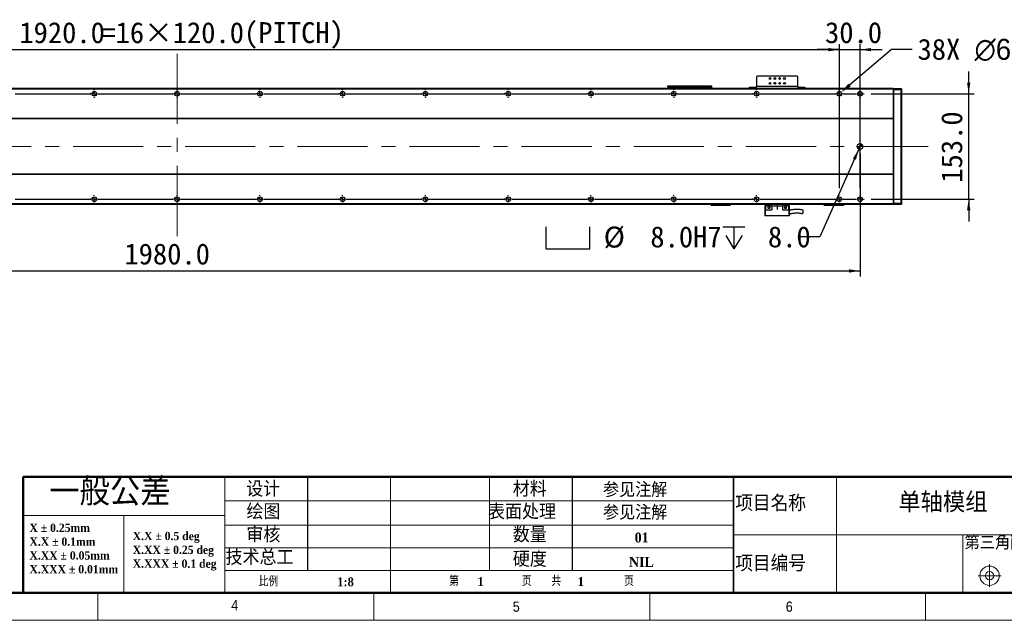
# Model space of a CAD drawing. Header units: millimetres. Extents: x 40 to 3320, y 40 to 2336.
# Tile 6 of 15: x 1167 to 2594, y 40 to 910. Entities that reach past the tile are written whole.
import ezdxf

# ---------------------------------------------------------------- set-up
doc = ezdxf.new("R2010")
doc.units = ezdxf.units.MM
doc.header["$LTSCALE"] = 8
doc.header["$PDSIZE"] = -1
doc.linetypes.add('CENTERX2', pattern=[20.32, 12.7, -2.54, 2.54, -2.54])
doc.layers.add('DIMNS', color=7, linetype='Continuous')
doc.styles.add('SLDTEXTSTYLE0', font='Gothic.ttf', dxfattribs={"width": 0.913})
doc.styles.add('SLDTEXTSTYLE1', font='timesbd.ttf', dxfattribs={"width": 0.933})
doc.styles.add('SLDTEXTSTYLE2', font='txt', dxfattribs={"bigfont": 'bigfont'})
doc.styles.add('SLDTEXTSTYLE3', font='txt', dxfattribs={"bigfont": 'bigfont'})
doc.styles.add('SLDTEXTSTYLE6', font='timesbd.ttf', dxfattribs={"width": 0.933, "bigfont": 'bigfont'})
doc.styles.add('SLDTEXTSTYLE7', font='txt')
doc.dimstyles.new('SLDDIMSTYLE0', dxfattribs={"dimtxt": 30.4, "dimasz": 16, "dimexe": 0, "dimexo": 0.0625, "dimgap": 7.6, "dimtad": 2, "dimdec": 1, "dimrnd": 1e-09, "dimzin": 4, "dimdsep": 46, "dimtxsty": 'SLDTEXTSTYLE7', "dimsah": 1, "dimcen": 0.09, "dimadec": 0, "dimazin": 1, "dimtfac": 1, "dimtdec": 1, "dimtmove": 0, "dimatfit": 0, "dimfxl": 0, "dimfrac": 2, "dimtolj": 1, "dimtzin": 12, "dimarcsym": 0})
doc.dimstyles.new('SLDDIMSTYLE1', dxfattribs={"dimtxt": 30.4, "dimasz": 16, "dimexe": 0, "dimexo": 0.0625, "dimgap": 7.6, "dimtad": 2, "dimdec": 1, "dimrnd": 1e-09, "dimzin": 4, "dimdsep": 46, "dimtxsty": 'SLDTEXTSTYLE7', "dimsah": 1, "dimcen": 0.09, "dimadec": 0, "dimazin": 1, "dimtfac": 1, "dimtdec": 1, "dimtofl": 0, "dimtmove": 0, "dimatfit": 3, "dimfxl": 0, "dimfrac": 2, "dimtolj": 1, "dimtzin": 12, "dimarcsym": 0})
doc.dimstyles.new('SLDDIMSTYLE2', dxfattribs={"dimtxt": 30.4, "dimasz": 16, "dimexe": 0, "dimexo": 0.0625, "dimgap": 7.6, "dimtad": 0, "dimtih": 1, "dimtoh": 1, "dimdec": 1, "dimrnd": 1e-09, "dimzin": 4, "dimdsep": 46, "dimtxsty": 'SLDTEXTSTYLE7', "dimsah": 1, "dimcen": 0, "dimadec": 0, "dimazin": 1, "dimtfac": 1, "dimtdec": 1, "dimtofl": 0, "dimtmove": 0, "dimatfit": 3, "dimfxl": 0, "dimfrac": 2, "dimtolj": 1, "dimtzin": 12, "dimarcsym": 0})
doc.dimstyles.new('SLDDIMSTYLE7', dxfattribs={"dimtxt": 30.4, "dimasz": 16, "dimexe": 0, "dimexo": 0.0625, "dimgap": 7.6, "dimtad": 0, "dimtih": 1, "dimtoh": 1, "dimdec": 1, "dimrnd": 1e-09, "dimzin": 12, "dimdsep": 46, "dimtxsty": 'SLDTEXTSTYLE7', "dimsah": 1, "dimcen": 0, "dimadec": 0, "dimazin": 3, "dimtfac": 1, "dimtdec": 1, "dimtofl": 0, "dimtmove": 0, "dimatfit": 3, "dimfxl": 0, "dimfrac": 2, "dimtolj": 1, "dimtzin": 12, "dimarcsym": 0})

# ---------------------------------------------------------------- blocks, each defined once
blk = doc.blocks.new('SW_NOTE_0')
at = {"color": 0, "linetype": 'Continuous', "lineweight": 0, "char_height": 12, "attachment_point": 1, "style": 'SLDTEXTSTYLE1'}
for s, insert in [('X.X ± 0.5 deg', (0, 15.8)), ('X.XX ± 0.25 deg', (0, -4.2)), ('X.XXX ± 0.1 deg', (0, -24.2))]:
    blk.add_mtext(s, dxfattribs=dict(at, insert=insert))
blk = doc.blocks.new('SW_NOTE_1')
at = {"color": 0, "linetype": 'Continuous', "lineweight": 0, "char_height": 12, "attachment_point": 1, "style": 'SLDTEXTSTYLE1'}
for s, insert in [('X ± 0.25mm ', (0, 15.8)), ('X.X ± 0.1mm', (0, -4.2))]:
    blk.add_mtext(s, dxfattribs=dict(at, insert=insert))
blk = doc.blocks.new('SW_NOTE_2')
at = {"color": 0, "linetype": 'Continuous', "lineweight": 0, "char_height": 12, "attachment_point": 1, "style": 'SLDTEXTSTYLE1'}
for s, insert in [('X.XX ± 0.05mm', (0, 15.8)), ('X.XXX ± 0.01mm', (0, -4.2))]:
    blk.add_mtext(s, dxfattribs=dict(at, insert=insert))
blk = doc.blocks.new('_D_27')
at = {"layer": 'Defpoints', "color": 0}
for p in [(2352.3, 800.7), (2357.5, 805)]:
    blk.add_point(p, dxfattribs=at)
at = {"layer": 'DIMNS', "color": 0, "lineweight": -2}
for p, q in [((2430.4, 866.7), (2369.7, 815.4)), ((2460.6, 866.7), (2430.4, 866.7))]:
    blk.add_line(p, q, dxfattribs=at)
at = {"layer": 'DIMNS', "color": 0}
blk.add_solid([(2368, 817.4), (2371.4, 813.3), (2357.5, 805)], dxfattribs=at)
at = {"layer": 'DIMNS', "color": 0, "insert": (2468.2, 882.4), "char_height": 30.4, "attachment_point": 1, "style": 'SLDTEXTSTYLE7'}
blk.add_mtext('\\A1;38X {\\fMS PGothic|b0|i0|c128|p34;∅6.8} THROUGH HOLE', dxfattribs=at)
blk = doc.blocks.new('SW_SYMBOL_HOLE_SPOT')
at = {"layer": 'DIMNS', "color": 0}
for p, q in [((0, 7000), (0, 600)), ((12800, 600), (12800, 7000)), ((0, 600), (12800, 600))]:
    blk.add_line(p, q, dxfattribs=at)
blk = doc.blocks.new('SW_SYMBOL_HOLE_DEPTH')
at = {"layer": 'DIMNS', "color": 0}
for p, q in [((0, 7000), (6400, 7000)), ((3200, 7000), (3200, 600)), ((800, 4440), (3200, 600)), ((5600, 4440), (3200, 600))]:
    blk.add_line(p, q, dxfattribs=at)
blk = doc.blocks.new('_D_28')
at = {"layer": 'DIMNS'}
for p, q in [((2383.2, 722.7), (2326.7, 595.4)), ((2326.7, 595.4), (2294.7, 595.4))]:
    blk.add_line(p, q, dxfattribs=at)
blk.add_solid([(2383.2, 722.7), (2374.6, 709), (2378.9, 707.1)], dxfattribs=at)
at = {"layer": 'DIMNS', "xscale": 0.004985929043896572, "yscale": 0.004985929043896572, "zscale": 0.004985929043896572}
for name, p in [('SW_SYMBOL_HOLE_SPOT', (1929.2, 575.3)), ('SW_SYMBOL_HOLE_DEPTH', (2186.2, 575.3))]:
    blk.add_blockref(name, p, dxfattribs=at)
at = {"layer": 'DIMNS', "char_height": 30.4, "attachment_point": 1, "style": 'SLDTEXTSTYLE7'}
for s, insert in [('%%c', (2013.3, 610.4)), (' 8.0H7 ', (2060.2, 610.7)), (' 8.0', (2230.7, 610.7))]:
    blk.add_mtext(s, dxfattribs=dict(at, insert=insert))
blk = doc.blocks.new('_D_29')
at = {"layer": 'DIMNS'}
for p, q in [((2384.9, 716.2), (2384.9, 538.1)), ((404.9, 709.7), (404.9, 538.1)), ((404.9, 546.1), (2384.9, 546.1))]:
    blk.add_line(p, q, dxfattribs=at)
for points in [[(404.9, 546.1), (420.9, 543.7), (420.9, 548.5)], [(2384.9, 546.1), (2368.9, 548.5), (2368.9, 543.7)]]:
    blk.add_solid(points, dxfattribs=at)
at = {"layer": 'DIMNS', "insert": (1318.5, 585.9), "char_height": 30.4, "attachment_point": 1, "style": 'SLDTEXTSTYLE7'}
blk.add_mtext('1980.0', dxfattribs=at)
blk = doc.blocks.new('_D_30')
at = {"layer": 'DIMNS'}
for p, q in [((434.9, 819), (434.9, 874.7)), ((2354.9, 819), (2354.9, 874.7)), ((434.9, 866.7), (2354.9, 866.7))]:
    blk.add_line(p, q, dxfattribs=at)
for points in [[(434.9, 866.7), (450.9, 864.3), (450.9, 869.1)], [(2354.9, 866.7), (2338.9, 869.1), (2338.9, 864.3)]]:
    blk.add_solid(points, dxfattribs=at)
at = {"layer": 'DIMNS', "char_height": 30.4, "attachment_point": 1, "style": 'SLDTEXTSTYLE7'}
for s, insert in [('1920.0', (1166.2, 906.5)), ('=16×120.0(PITCH)', (1285.1, 906.5))]:
    blk.add_mtext(s, dxfattribs=dict(at, insert=insert))
blk = doc.blocks.new('_D_31')
at = {"layer": 'DIMNS'}
for p, q in [((2542.4, 802.9), (2542.4, 834.9)), ((2401, 802.9), (2550.4, 802.9)), ((2542.4, 649.9), (2542.4, 802.9)), ((2401, 649.9), (2550.4, 649.9)), ((2542.4, 649.9), (2542.4, 617.9))]:
    blk.add_line(p, q, dxfattribs=at)
for points in [[(2542.4, 802.9), (2544.8, 818.9), (2540, 818.9)], [(2542.4, 649.9), (2540, 633.9), (2544.8, 633.9)]]:
    blk.add_solid(points, dxfattribs=at)
at = {"layer": 'DIMNS', "insert": (2502.6, 673.9), "char_height": 30.4, "attachment_point": 1, "rotation": 90, "style": 'SLDTEXTSTYLE7'}
blk.add_mtext('153.0', dxfattribs=at)
blk = doc.blocks.new('_D_33')
at = {"layer": 'DIMNS'}
for p, q in [((2354.9, 666), (2354.9, 874.7)), ((2384.9, 666), (2384.9, 874.7)), ((2354.9, 866.7), (2322.9, 866.7)), ((2354.9, 866.7), (2384.9, 866.7)), ((2384.9, 866.7), (2416.9, 866.7))]:
    blk.add_line(p, q, dxfattribs=at)
for points in [[(2354.9, 866.7), (2338.9, 869.1), (2338.9, 864.3)], [(2384.9, 866.7), (2400.9, 864.3), (2400.9, 869.1)]]:
    blk.add_solid(points, dxfattribs=at)
at = {"layer": 'DIMNS', "insert": (2334.1, 906.6), "char_height": 30.4, "attachment_point": 1, "style": 'SLDTEXTSTYLE7'}
blk.add_mtext('30.0', dxfattribs=at)
blk = doc.blocks.new('SW_CENTERMARKSYMBOL_34')
at = {"layer": 'DIMNS', "color": 0}
for p, q in [((605.08, 0), (714.92, 0)), ((714.92, 0), (714.06, 0)), ((720, 0), (717.46, 0)), ((720, 0), (717.46, 0)), ((720, 0), (717.46, 0)), ((720, 0), (717.46, 0)), ((720, 0), (717.46, 0)), ((720, 0), (717.46, 0)), ((720, 0), (717.46, 0)), ((720, 0), (717.46, 0)), ((720, 5.08), (720, 5.94)), ((720, 0), (720, 2.54)), ((720, 0), (720, 2.54)), ((720, 0), (720, 2.54)), ((720, 0), (720, 2.54)), ((720, 0), (720, 2.54)), ((720, 0), (720, 2.54)), ((720, 0), (720, 2.54)), ((720, 0), (720, 2.54)), ((720, 0), (720, -2.54)), ((720, 0), (722.54, 0)), ((720, 0), (720, -2.54)), ((720, 0), (722.54, 0)), ((720, 0), (720, -2.54)), ((720, 0), (722.54, 0)), ((720, 0), (720, -2.54)), ((720, 0), (722.54, 0)), ((720, 0), (720, -2.54)), ((720, 0), (722.54, 0)), ((720, 0), (720, -2.54)), ((720, 0), (722.54, 0)), ((720, 0), (720, -2.54)), ((720, 0), (722.54, 0)), ((720, 0), (720, -2.54)), ((720, 0), (722.54, 0)), ((725.08, 0), (725.94, 0)), ((725.08, 0), (834.92, 0)), ((834.92, 0), (834.06, 0)), ((840, 0), (837.46, 0)), ((840, 0), (837.46, 0)), ((840, 0), (837.46, 0)), ((840, 0), (837.46, 0)), ((840, 0), (837.46, 0)), ((840, 0), (837.46, 0)), ((840, 0), (837.46, 0)), ((840, 0), (837.46, 0)), ((840, 0), (837.46, 0)), ((840, 5.08), (840, 5.94)), ((840, 0), (840, 2.54)), ((840, 0), (840, 2.54)), ((840, 0), (840, 2.54)), ((840, 0), (840, 2.54)), ((840, 0), (840, 2.54)), ((840, 0), (840, 2.54)), ((840, 0), (840, 2.54)), ((840, 0), (840, 2.54)), ((840, 0), (840, 2.54)), ((840, 0), (840, -2.54)), ((840, 0), (842.54, 0)), ((840, 0), (840, -2.54)), ((840, 0), (842.54, 0)), ((840, 0), (840, -2.54)), ((840, 0), (842.54, 0)), ((840, 0), (840, -2.54)), ((840, 0), (842.54, 0)), ((840, 0), (840, -2.54)), ((840, 0), (842.54, 0)), ((840, 0), (840, -2.54)), ((840, 0), (842.54, 0)), ((840, 0), (840, -2.54)), ((840, 0), (842.54, 0)), ((840, 0), (840, -2.54)), ((840, 0), (842.54, 0)), ((840, 0), (840, -2.54)), ((840, 0), (842.54, 0)), ((845.08, 0), (845.94, 0)), ((845.08, 0), (954.92, 0)), ((954.92, 0), (954.06, 0)), ((960, 0), (957.46, 0)), ((960, 0), (957.46, 0)), ((960, 0), (957.46, 0)), ((960, 0), (957.46, 0)), ((960, 0), (957.46, 0)), ((960, 0), (957.46, 0)), ((960, 0), (957.46, 0)), ((960, 0), (957.46, 0)), ((960, 5.08), (960, 5.94)), ((960, 0), (960, 2.54)), ((960, 0), (960, 2.54)), ((960, 0), (960, 2.54)), ((960, 0), (960, 2.54)), ((960, 0), (960, 2.54)), ((960, 0), (960, 2.54)), ((960, 0), (960, 2.54)), ((960, 0), (960, 2.54)), ((960, 0), (960, -2.54)), ((960, 0), (962.54, 0)), ((960, 0), (960, -2.54)), ((960, 0), (962.54, 0)), ((960, 0), (960, -2.54)), ((960, 0), (962.54, 0)), ((960, 0), (960, -2.54)), ((960, 0), (962.54, 0)), ((960, 0), (960, -2.54)), ((960, 0), (962.54, 0)), ((960, 0), (960, -2.54)), ((960, 0), (962.54, 0)), ((960, 0), (960, -2.54)), ((960, 0), (962.54, 0)), ((960, 0), (960, -2.54)), ((960, 0), (962.54, 0)), ((965.08, 0), (965.94, 0)), ((965.08, 0), (1074.92, 0)), ((1074.92, 0), (1074.06, 0)), ((1080, 0), (1077.46, 0)), ((1080, 0), (1077.46, 0)), ((1080, 0), (1077.46, 0)), ((1080, 0), (1077.46, 0)), ((1080, 0), (1077.46, 0)), ((1080, 0), (1077.46, 0)), ((1080, 0), (1077.46, 0)), ((1080, 5.08), (1080, 5.94)), ((1080, 0), (1080, 2.54)), ((1080, 0), (1080, 2.54)), ((1080, 0), (1080, 2.54)), ((1080, 0), (1080, 2.54)), ((1080, 0), (1080, 2.54)), ((1080, 0), (1080, 2.54)), ((1080, 0), (1080, 2.54)), ((1080, 0), (1080, -2.54)), ((1080, 0), (1082.54, 0)), ((1080, 0), (1080, -2.54)), ((1080, 0), (1082.54, 0)), ((1080, 0), (1080, -2.54)), ((1080, 0), (1082.54, 0)), ((1080, 0), (1080, -2.54)), ((1080, 0), (1082.54, 0)), ((1080, 0), (1080, -2.54)), ((1080, 0), (1082.54, 0)), ((1080, 0), (1080, -2.54)), ((1080, 0), (1082.54, 0)), ((1080, 0), (1080, -2.54)), ((1080, 0), (1082.54, 0)), ((1085.08, 0), (1085.94, 0)), ((1085.08, 0), (1194.92, 0)), ((1194.92, 0), (1194.06, 0)), ((1200, 0), (1197.46, 0)), ((1200, 0), (1197.46, 0)), ((1200, 0), (1197.46, 0)), ((1200, 0), (1197.46, 0)), ((1200, 0), (1197.46, 0)), ((1200, 0), (1197.46, 0)), ((1200, 5.08), (1200, 5.94)), ((1200, 0), (1200, 2.54)), ((1200, 0), (1200, 2.54)), ((1200, 0), (1200, 2.54)), ((1200, 0), (1200, 2.54)), ((1200, 0), (1200, 2.54)), ((1200, 0), (1200, 2.54)), ((1200, 0), (1200, -2.54)), ((1200, 0), (1202.54, 0)), ((1200, 0), (1200, -2.54)), ((1200, 0), (1202.54, 0)), ((1200, 0), (1200, -2.54)), ((1200, 0), (1202.54, 0)), ((1200, 0), (1200, -2.54)), ((1200, 0), (1202.54, 0)), ((1200, 0), (1200, -2.54)), ((1200, 0), (1202.54, 0)), ((1200, 0), (1200, -2.54)), ((1200, 0), (1202.54, 0)), ((1205.08, 0), (1205.94, 0)), ((1205.08, 0), (1314.92, 0)), ((1314.92, 0), (1314.06, 0)), ((1320, 0), (1317.46, 0)), ((1320, 0), (1317.46, 0)), ((1320, 0), (1317.46, 0)), ((1320, 0), (1317.46, 0)), ((1320, 0), (1317.46, 0)), ((1320, 5.08), (1320, 5.94)), ((1320, 0), (1320, 2.54)), ((1320, 0), (1320, 2.54)), ((1320, 0), (1320, 2.54)), ((1320, 0), (1320, 2.54)), ((1320, 0), (1320, 2.54)), ((1320, 0), (1320, -2.54)), ((1320, 0), (1322.54, 0)), ((1320, 0), (1320, -2.54)), ((1320, 0), (1322.54, 0)), ((1320, 0), (1320, -2.54)), ((1320, 0), (1322.54, 0)), ((1320, 0), (1320, -2.54)), ((1320, 0), (1322.54, 0)), ((1320, 0), (1320, -2.54)), ((1320, 0), (1322.54, 0)), ((1325.08, 0), (1325.94, 0)), ((1325.08, 0), (1434.92, 0)), ((1434.92, 0), (1434.06, 0)), ((1440, 0), (1437.46, 0)), ((1440, 0), (1437.46, 0)), ((1440, 0), (1437.46, 0)), ((1440, 0), (1437.46, 0)), ((1440, 5.08), (1440, 5.94)), ((1440, 0), (1440, 2.54)), ((1440, 0), (1440, 2.54)), ((1440, 0), (1440, 2.54)), ((1440, 0), (1440, 2.54)), ((1440, 0), (1440, -2.54)), ((1440, 0), (1442.54, 0)), ((1440, 0), (1440, -2.54)), ((1440, 0), (1442.54, 0)), ((1440, 0), (1440, -2.54)), ((1440, 0), (1442.54, 0)), ((1440, 0), (1440, -2.54)), ((1440, 0), (1442.54, 0)), ((1445.08, 0), (1445.94, 0)), ((1445.08, 0), (1554.92, 0)), ((1554.92, 0), (1554.06, 0)), ((1560, 0), (1557.46, 0)), ((1560, 0), (1557.46, 0)), ((1560, 0), (1557.46, 0)), ((1560, 5.08), (1560, 5.94)), ((1560, 0), (1560, 2.54)), ((1560, 0), (1560, 2.54)), ((1560, 0), (1560, 2.54)), ((1560, 0), (1560, -2.54)), ((1560, 0), (1562.54, 0)), ((1560, 0), (1560, -2.54)), ((1560, 0), (1562.54, 0)), ((1560, 0), (1560, -2.54)), ((1560, 0), (1562.54, 0)), ((1565.08, 0), (1565.94, 0)), ((1565.08, 0), (1674.92, 0)), ((1674.92, 0), (1674.06, 0)), ((1680, 0), (1677.46, 0)), ((1680, 0), (1677.46, 0)), ((1680, 5.08), (1680, 5.94)), ((1680, 0), (1680, 2.54)), ((1680, 0), (1680, 2.54)), ((1680, 0), (1680, -2.54)), ((1680, 0), (1682.54, 0)), ((1680, 0), (1680, -2.54)), ((1680, 0), (1682.54, 0)), ((1685.08, 0), (1685.94, 0)), ((1685.08, 0), (1794.92, 0)), ((1800, 0), (1797.46, 0)), ((1800, 5.08), (1800, 5.94)), ((1800, 0), (1800, 2.54)), ((1800, 0), (1800, -2.54)), ((1800, 0), (1802.54, 0)), ((1805.08, 0), (1824.92, 0)), ((1830, 0), (1827.46, 0)), ((1830, 5.08), (1830, 5.94)), ((1830, 0), (1830, 2.54)), ((1830, 0), (1830, -2.54)), ((1830, 0), (1832.54, 0)), ((1835.08, 0), (1835.94, 0)), ((720, -5.08), (720, -5.94)), ((840, -5.08), (840, -5.94)), ((960, -5.08), (960, -5.94)), ((1080, -5.08), (1080, -5.94)), ((1200, -5.08), (1200, -5.94)), ((1320, -5.08), (1320, -5.94)), ((1440, -5.08), (1440, -5.94)), ((1560, -5.08), (1560, -5.94)), ((1680, -5.08), (1680, -5.94)), ((1800, -5.08), (1800, -5.94)), ((1830, -5.08), (1830, -5.94))]:
    blk.add_line(p, q, dxfattribs=at)
blk = doc.blocks.new('SW_CENTERMARKSYMBOL_35')
at = {"layer": 'DIMNS', "color": 0}
for p, q in [((605.08, 0), (714.92, 0)), ((714.92, 0), (714.06, 0)), ((720, 0), (717.46, 0)), ((720, 0), (717.46, 0)), ((720, 0), (717.46, 0)), ((720, 0), (717.46, 0)), ((720, 0), (717.46, 0)), ((720, 0), (717.46, 0)), ((720, 0), (717.46, 0)), ((720, 0), (717.46, 0)), ((720, 5.08), (720, 5.94)), ((720, 0), (720, 2.54)), ((720, 0), (720, 2.54)), ((720, 0), (720, 2.54)), ((720, 0), (720, 2.54)), ((720, 0), (720, 2.54)), ((720, 0), (720, 2.54)), ((720, 0), (720, 2.54)), ((720, 0), (720, 2.54)), ((720, 0), (720, -2.54)), ((720, 0), (722.54, 0)), ((720, 0), (720, -2.54)), ((720, 0), (722.54, 0)), ((720, 0), (720, -2.54)), ((720, 0), (722.54, 0)), ((720, 0), (720, -2.54)), ((720, 0), (722.54, 0)), ((720, 0), (720, -2.54)), ((720, 0), (722.54, 0)), ((720, 0), (720, -2.54)), ((720, 0), (722.54, 0)), ((720, 0), (720, -2.54)), ((720, 0), (722.54, 0)), ((720, 0), (720, -2.54)), ((720, 0), (722.54, 0)), ((725.08, 0), (725.94, 0)), ((725.08, 0), (834.92, 0)), ((834.92, 0), (834.06, 0)), ((840, 0), (837.46, 0)), ((840, 0), (837.46, 0)), ((840, 0), (837.46, 0)), ((840, 0), (837.46, 0)), ((840, 0), (837.46, 0)), ((840, 0), (837.46, 0)), ((840, 0), (837.46, 0)), ((840, 0), (837.46, 0)), ((840, 0), (837.46, 0)), ((840, 5.08), (840, 5.94)), ((840, 0), (840, 2.54)), ((840, 0), (840, 2.54)), ((840, 0), (840, 2.54)), ((840, 0), (840, 2.54)), ((840, 0), (840, 2.54)), ((840, 0), (840, 2.54)), ((840, 0), (840, 2.54)), ((840, 0), (840, 2.54)), ((840, 0), (840, 2.54)), ((840, 0), (840, -2.54)), ((840, 0), (842.54, 0)), ((840, 0), (840, -2.54)), ((840, 0), (842.54, 0)), ((840, 0), (840, -2.54)), ((840, 0), (842.54, 0)), ((840, 0), (840, -2.54)), ((840, 0), (842.54, 0)), ((840, 0), (840, -2.54)), ((840, 0), (842.54, 0)), ((840, 0), (840, -2.54)), ((840, 0), (842.54, 0)), ((840, 0), (840, -2.54)), ((840, 0), (842.54, 0)), ((840, 0), (840, -2.54)), ((840, 0), (842.54, 0)), ((840, 0), (840, -2.54)), ((840, 0), (842.54, 0)), ((845.08, 0), (845.94, 0)), ((845.08, 0), (954.92, 0)), ((954.92, 0), (954.06, 0)), ((960, 0), (957.46, 0)), ((960, 0), (957.46, 0)), ((960, 0), (957.46, 0)), ((960, 0), (957.46, 0)), ((960, 0), (957.46, 0)), ((960, 0), (957.46, 0)), ((960, 0), (957.46, 0)), ((960, 0), (957.46, 0)), ((960, 5.08), (960, 5.94)), ((960, 0), (960, 2.54)), ((960, 0), (960, 2.54)), ((960, 0), (960, 2.54)), ((960, 0), (960, 2.54)), ((960, 0), (960, 2.54)), ((960, 0), (960, 2.54)), ((960, 0), (960, 2.54)), ((960, 0), (960, 2.54)), ((960, 0), (960, -2.54)), ((960, 0), (962.54, 0)), ((960, 0), (960, -2.54)), ((960, 0), (962.54, 0)), ((960, 0), (960, -2.54)), ((960, 0), (962.54, 0)), ((960, 0), (960, -2.54)), ((960, 0), (962.54, 0)), ((960, 0), (960, -2.54)), ((960, 0), (962.54, 0)), ((960, 0), (960, -2.54)), ((960, 0), (962.54, 0)), ((960, 0), (960, -2.54)), ((960, 0), (962.54, 0)), ((960, 0), (960, -2.54)), ((960, 0), (962.54, 0)), ((965.08, 0), (965.94, 0)), ((965.08, 0), (1074.92, 0)), ((1074.92, 0), (1074.06, 0)), ((1080, 0), (1077.46, 0)), ((1080, 0), (1077.46, 0)), ((1080, 0), (1077.46, 0)), ((1080, 0), (1077.46, 0)), ((1080, 0), (1077.46, 0)), ((1080, 0), (1077.46, 0)), ((1080, 0), (1077.46, 0)), ((1080, 5.08), (1080, 5.94)), ((1080, 0), (1080, 2.54)), ((1080, 0), (1080, 2.54)), ((1080, 0), (1080, 2.54)), ((1080, 0), (1080, 2.54)), ((1080, 0), (1080, 2.54)), ((1080, 0), (1080, 2.54)), ((1080, 0), (1080, 2.54)), ((1080, 0), (1080, -2.54)), ((1080, 0), (1082.54, 0)), ((1080, 0), (1080, -2.54)), ((1080, 0), (1082.54, 0)), ((1080, 0), (1080, -2.54)), ((1080, 0), (1082.54, 0)), ((1080, 0), (1080, -2.54)), ((1080, 0), (1082.54, 0)), ((1080, 0), (1080, -2.54)), ((1080, 0), (1082.54, 0)), ((1080, 0), (1080, -2.54)), ((1080, 0), (1082.54, 0)), ((1080, 0), (1080, -2.54)), ((1080, 0), (1082.54, 0)), ((1085.08, 0), (1085.94, 0)), ((1085.08, 0), (1194.92, 0)), ((1194.92, 0), (1194.06, 0)), ((1200, 0), (1197.46, 0)), ((1200, 0), (1197.46, 0)), ((1200, 0), (1197.46, 0)), ((1200, 0), (1197.46, 0)), ((1200, 0), (1197.46, 0)), ((1200, 0), (1197.46, 0)), ((1200, 5.08), (1200, 5.94)), ((1200, 0), (1200, 2.54)), ((1200, 0), (1200, 2.54)), ((1200, 0), (1200, 2.54)), ((1200, 0), (1200, 2.54)), ((1200, 0), (1200, 2.54)), ((1200, 0), (1200, 2.54)), ((1200, 0), (1200, -2.54)), ((1200, 0), (1202.54, 0)), ((1200, 0), (1200, -2.54)), ((1200, 0), (1202.54, 0)), ((1200, 0), (1200, -2.54)), ((1200, 0), (1202.54, 0)), ((1200, 0), (1200, -2.54)), ((1200, 0), (1202.54, 0)), ((1200, 0), (1200, -2.54)), ((1200, 0), (1202.54, 0)), ((1200, 0), (1200, -2.54)), ((1200, 0), (1202.54, 0)), ((1205.08, 0), (1205.94, 0)), ((1205.08, 0), (1314.92, 0)), ((1314.92, 0), (1314.06, 0)), ((1320, 0), (1317.46, 0)), ((1320, 0), (1317.46, 0)), ((1320, 0), (1317.46, 0)), ((1320, 0), (1317.46, 0)), ((1320, 0), (1317.46, 0)), ((1320, 5.08), (1320, 5.94)), ((1320, 0), (1320, 2.54)), ((1320, 0), (1320, 2.54)), ((1320, 0), (1320, 2.54)), ((1320, 0), (1320, 2.54)), ((1320, 0), (1320, 2.54)), ((1320, 0), (1320, -2.54)), ((1320, 0), (1322.54, 0)), ((1320, 0), (1320, -2.54)), ((1320, 0), (1322.54, 0)), ((1320, 0), (1320, -2.54)), ((1320, 0), (1322.54, 0)), ((1320, 0), (1320, -2.54)), ((1320, 0), (1322.54, 0)), ((1320, 0), (1320, -2.54)), ((1320, 0), (1322.54, 0)), ((1325.08, 0), (1325.94, 0)), ((1325.08, 0), (1434.92, 0)), ((1434.92, 0), (1434.06, 0)), ((1440, 0), (1437.46, 0)), ((1440, 0), (1437.46, 0)), ((1440, 0), (1437.46, 0)), ((1440, 0), (1437.46, 0)), ((1440, 5.08), (1440, 5.94)), ((1440, 0), (1440, 2.54)), ((1440, 0), (1440, 2.54)), ((1440, 0), (1440, 2.54)), ((1440, 0), (1440, 2.54)), ((1440, 0), (1440, -2.54)), ((1440, 0), (1442.54, 0)), ((1440, 0), (1440, -2.54)), ((1440, 0), (1442.54, 0)), ((1440, 0), (1440, -2.54)), ((1440, 0), (1442.54, 0)), ((1440, 0), (1440, -2.54)), ((1440, 0), (1442.54, 0)), ((1445.08, 0), (1445.94, 0)), ((1445.08, 0), (1554.92, 0)), ((1554.92, 0), (1554.06, 0)), ((1560, 0), (1557.46, 0)), ((1560, 0), (1557.46, 0)), ((1560, 0), (1557.46, 0)), ((1560, 5.08), (1560, 5.94)), ((1560, 0), (1560, 2.54)), ((1560, 0), (1560, 2.54)), ((1560, 0), (1560, 2.54)), ((1560, 0), (1560, -2.54)), ((1560, 0), (1562.54, 0)), ((1560, 0), (1560, -2.54)), ((1560, 0), (1562.54, 0)), ((1560, 0), (1560, -2.54)), ((1560, 0), (1562.54, 0)), ((1565.08, 0), (1565.94, 0)), ((1565.08, 0), (1674.92, 0)), ((1674.92, 0), (1674.06, 0)), ((1680, 0), (1677.46, 0)), ((1680, 0), (1677.46, 0)), ((1680, 5.08), (1680, 5.94)), ((1680, 0), (1680, 2.54)), ((1680, 0), (1680, 2.54)), ((1680, 0), (1680, -2.54)), ((1680, 0), (1682.54, 0)), ((1680, 0), (1680, -2.54)), ((1680, 0), (1682.54, 0)), ((1685.08, 0), (1685.94, 0)), ((1685.08, 0), (1794.92, 0)), ((1800, 0), (1797.46, 0)), ((1800, 5.08), (1800, 5.94)), ((1800, 0), (1800, 2.54)), ((1800, 0), (1800, -2.54)), ((1800, 0), (1802.54, 0)), ((1805.08, 0), (1824.92, 0)), ((1830, 0), (1827.46, 0)), ((1830, 5.08), (1830, 5.94)), ((1830, 0), (1830, 2.54)), ((1830, 0), (1830, -2.54)), ((1830, 0), (1832.54, 0)), ((1835.08, 0), (1835.94, 0)), ((720, -5.08), (720, -5.94)), ((840, -5.08), (840, -5.94)), ((960, -5.08), (960, -5.94)), ((1080, -5.08), (1080, -5.94)), ((1200, -5.08), (1200, -5.94)), ((1320, -5.08), (1320, -5.94)), ((1440, -5.08), (1440, -5.94)), ((1560, -5.08), (1560, -5.94)), ((1680, -5.08), (1680, -5.94)), ((1800, -5.08), (1800, -5.94)), ((1830, -5.08), (1830, -5.94))]:
    blk.add_line(p, q, dxfattribs=at)
blk = doc.blocks.new('SW_DOWELSYMBOL_6')
at = {"linetype": 'Continuous', "lineweight": 18}
h = blk.add_hatch(color=0, dxfattribs=at)
edge = h.paths.add_edge_path(flags=0)
edge.add_arc((0, 0), 4, 180, 270)
edge.add_line((0, -4), (0, 0))
edge.add_line((0, 0), (-4, 0))
h = blk.add_hatch(color=0, dxfattribs=at)
edge = h.paths.add_edge_path(flags=0)
edge.add_arc((0, 0), 4, 0, 90)
edge.add_line((0, 4), (0, 0))
edge.add_line((0, 0), (4, 0))
at = {"layer": 'DIMNS', "color": 0}
blk.add_circle((0, 0), 4, dxfattribs=at)

msp = doc.modelspace()

# ---------------------------------------------------------------- linework, layer by layer
at = {"color": 7, "linetype": 'Continuous', "lineweight": 25}
for p, q in [((2235.8652474, 828.1520988), (2234.8652007, 827.1520968)), ((2293.8652159, 828.1520988), (2235.8652474, 828.1520988)), ((2294.8652031, 827.1520968), (2293.8652159, 828.1520988)), ((2106.3652159, 812.3520996), (2106.3652159, 814.3520962)), ((2106.3652159, 814.3520962), (2107.3652031, 814.3520962)), ((2107.3652031, 814.3520962), (2107.3652031, 812.3520996)), ((2107.3652031, 814.3520962), (2161.3652231, 814.3520962)), ((2161.3652231, 812.3520996), (2161.3652231, 814.3520962)), ((2161.3652231, 814.3520962), (2169.3652393, 814.3520962)), ((2169.3652393, 814.3520962), (2169.3652393, 812.3520996)), ((2234.8652007, 827.1520968), (2234.8652007, 813.3520941)), ((2294.8652031, 813.3520941), (2294.8652031, 827.1520968)), ((2432.8652145, 810.3520955), (356.8652393, 810.3520955)), ((2432.8652145, 809.3520935), (356.8652393, 809.3520935)), ((2107.3652031, 812.3520996), (2106.3652159, 812.3520996)), ((2107.3652031, 812.3520996), (2161.3652231, 812.3520996)), ((2134.3652131, 810.518765), (2134.3652131, 812.3520996)), ((2134.3652131, 810.518765), (2169.3652393, 810.518765)), ((2134.3652131, 810.3520955), (2134.3652131, 810.518765)), ((2169.3652393, 812.3520996), (2161.3652231, 812.3520996)), ((2169.3652393, 812.3520996), (2169.3652393, 810.518765)), ((2169.3652393, 810.518765), (2169.3652393, 810.3520955)), ((2224.8652102, 810.3520955), (2224.8652102, 812.3520996)), ((2224.8652102, 812.3520996), (2225.8651973, 812.3520996)), ((2225.8651973, 812.3520996), (2225.8651973, 810.3520955)), ((2225.8651973, 812.3520996), (2233.8652136, 812.3520996)), ((2233.8652136, 812.3520996), (2233.8652136, 810.3520955)), ((2234.8652007, 812.3520996), (2233.8652136, 812.3520996)), ((2294.8652031, 813.3520941), (2234.8652007, 813.3520941)), ((2234.8652007, 810.3520955), (2234.8652007, 813.3520941)), ((2294.8652031, 813.3520941), (2294.8652031, 810.3520955)), ((2295.8652498, 812.3520996), (2294.8652031, 812.3520996)), ((2295.8652498, 812.3520996), (2295.8652498, 810.3520955)), ((2295.8652498, 812.3520996), (2303.8652064, 812.3520996)), ((2303.8652064, 810.3520955), (2303.8652064, 812.3520996)), ((2303.8652064, 812.3520996), (2304.8652531, 812.3520996)), ((2304.8652531, 812.3520996), (2304.8652531, 810.3520955)), ((2432.8652145, 810.0520979), (2433.1652643, 810.3520955)), ((2432.8652145, 810.3520955), (2432.8652145, 809.3520935)), ((2432.8652145, 809.3520935), (2432.8652145, 766.8520968)), ((2432.8652145, 808.2278307), (2433.1652643, 808.3520989)), ((2433.1652643, 810.3520955), (2433.1652643, 808.3520989)), ((2433.1652643, 810.3520955), (2444.5652486, 810.3520955)), ((2433.1652643, 808.3520989), (2433.1652643, 644.3520944)), ((2444.5652486, 808.3520989), (2433.1652643, 808.3520989)), ((2444.5652486, 808.3520989), (2444.5652486, 810.3520955)), ((2444.8651792, 810.0520979), (2444.5652486, 810.3520955)), ((2444.5652486, 644.3520944), (2444.5652486, 808.3520989)), ((2444.8651792, 808.2278307), (2444.5652486, 808.3520989)), ((2444.8651792, 810.0520979), (2444.8651792, 808.2278307)), ((2444.8651792, 808.2278307), (2444.8651792, 644.4763626)), ((2432.8652145, 766.8520968), (356.8652393, 766.8520968)), ((2432.8652145, 766.3520957), (356.8652393, 766.3520957)), ((2432.8652145, 766.8520968), (2432.8652145, 766.3520957)), ((2432.8652145, 766.3520957), (2432.8652145, 686.3520975)), ((2432.8652145, 686.3520975), (356.8652393, 686.3520975)), ((2432.8652145, 685.8520965), (356.8652393, 685.8520965)), ((2432.8652145, 686.3520975), (2432.8652145, 685.8520965)), ((2432.8652145, 685.8520965), (2432.8652145, 643.3520998)), ((2432.8652145, 643.3520998), (356.8652393, 643.3520998)), ((2432.8652145, 642.3520978), (356.8652393, 642.3520978)), ((2168.8652159, 641.1520998), (2168.8652159, 642.3520978)), ((2169.8652031, 642.3520978), (2169.8652031, 641.1520998)), ((2195.8652259, 641.1520998), (2195.8652259, 642.3520978)), ((2196.8652131, 642.3520978), (2196.8652131, 641.1520998)), ((2247.8652121, 640.4520954), (2247.8652121, 642.3520978)), ((2281.8652512, 640.4520954), (2281.8652512, 642.3520978)), ((2332.8652503, 641.1520998), (2332.8652503, 642.3520978)), ((2333.8652374, 642.3520978), (2333.8652374, 641.1520998)), ((2359.8652007, 641.1520998), (2359.8652007, 642.3520978)), ((2360.8652474, 642.3520978), (2360.8652474, 641.1520998)), ((2432.8652145, 644.4763626), (2433.1652643, 644.3520944)), ((2432.8652145, 643.3520998), (2432.8652145, 642.3520978)), ((2432.8652145, 642.6520954), (2433.1652643, 642.3520978)), ((2433.1652643, 644.3520944), (2433.1652643, 642.3520978)), ((2433.1652643, 644.3520944), (2444.5652486, 644.3520944)), ((2444.5652486, 642.3520978), (2433.1652643, 642.3520978)), ((2444.8651792, 644.4763626), (2444.5652486, 644.3520944)), ((2444.5652486, 642.3520978), (2444.5652486, 644.3520944)), ((2444.8651792, 642.6520954), (2444.5652486, 642.3520978)), ((2444.8651792, 644.4763626), (2444.8651792, 642.6520954)), ((2168.8652159, 641.1520998), (2169.1652061, 640.8520947)), ((2168.8652159, 641.1520998), (2169.8652031, 641.1520998)), ((2169.9894787, 640.8520947), (2169.1652061, 640.8520947)), ((2169.9894787, 640.8520947), (2169.8652031, 641.1520998)), ((2169.8652031, 641.1520998), (2195.8652259, 641.1520998)), ((2195.7409503, 640.8520947), (2169.9894787, 640.8520947)), ((2195.7409503, 640.8520947), (2195.8652259, 641.1520998)), ((2196.5652229, 640.8520947), (2195.7409503, 640.8520947)), ((2195.8652259, 641.1520998), (2196.8652131, 641.1520998)), ((2196.5652229, 640.8520947), (2196.8652131, 641.1520998)), ((2246.865225, 640.4520954), (2246.865225, 626.0520975)), ((2248.0652453, 640.4520954), (2246.865225, 640.4520954)), ((2248.0652453, 634.4520982), (2247.8652121, 634.4520982)), ((2247.8652121, 626.0520975), (2247.8652121, 634.4520982)), ((2248.0652453, 640.4520954), (2248.0652453, 634.4520982)), ((2256.8652155, 640.4520954), (2248.0652453, 640.4520954)), ((2248.0652453, 634.4520982), (2256.8652155, 634.4520982)), ((2256.8652155, 640.4520954), (2264.6152498, 640.4520954)), ((2256.8652155, 640.4520954), (2256.8652155, 634.4520982)), ((2265.1152136, 640.4520954), (2264.6152498, 640.4520954)), ((2264.6152498, 640.4520954), (2264.6152498, 635.702097)), ((2265.1152136, 640.4520954), (2272.8652479, 640.4520954)), ((2265.1152136, 635.702097), (2265.1152136, 640.4520954)), ((2281.665218, 640.4520954), (2272.8652479, 640.4520954)), ((2272.8652479, 634.4520982), (2272.8652479, 640.4520954)), ((2272.8652479, 634.4520982), (2281.665218, 634.4520982)), ((2277.8745414, 638.5033141), (2278.0057909, 638.0993138)), ((2282.8652383, 640.4520954), (2281.665218, 640.4520954)), ((2281.665218, 634.4520982), (2281.665218, 640.4520954)), ((2281.8652512, 634.4520982), (2281.665218, 634.4520982)), ((2281.8652512, 634.4520982), (2281.8652512, 626.0520975)), ((2282.8652383, 626.0520975), (2282.8652383, 640.4520954)), ((2332.8652503, 641.1520998), (2333.1652404, 640.8520947)), ((2332.8652503, 641.1520998), (2333.8652374, 641.1520998)), ((2333.9895131, 640.8520947), (2333.1652404, 640.8520947)), ((2333.9895131, 640.8520947), (2333.8652374, 641.1520998)), ((2333.8652374, 641.1520998), (2359.8652007, 641.1520998)), ((2359.7409846, 640.8520947), (2333.9895131, 640.8520947)), ((2359.7409846, 640.8520947), (2359.8652007, 641.1520998)), ((2360.5651976, 640.8520947), (2359.7409846, 640.8520947)), ((2359.8652007, 641.1520998), (2360.8652474, 641.1520998)), ((2360.5651976, 640.8520947), (2360.8652474, 641.1520998)), ((2247.8652121, 626.0520975), (2246.865225, 626.0520975)), ((2281.8652512, 626.0520975), (2247.8652121, 626.0520975)), ((2282.8652383, 626.0520975), (2281.8652512, 626.0520975))]:
    msp.add_line(p, q, dxfattribs=at)
at = {"color": 8, "linetype": 'Continuous', "lineweight": 25}
for p, q in [((2262.1152522, 818.8520978), (2260.6152417, 818.8520978)), ((2269.1152217, 818.8520978), (2267.6152112, 818.8520978))]:
    msp.add_line(p, q, dxfattribs=at)
at = {"color": 7, "linetype": 'Continuous', "lineweight": 50}
for p, q in [((1171.7559834, 248), (1171.7559834, 80)), ((1171.7559834, 248), (1464, 248)), ((3280, 248), (1464, 248)), ((80, 80), (3280, 80))]:
    msp.add_line(p, q, dxfattribs=at)
at = {"color": 7, "linetype": 'Continuous', "lineweight": 18}
for p, q in [((1464, 248), (1464, 220)), ((1464, 192), (1464, 248)), ((1464, 220), (1464, 248)), ((1704.336839, 248), (1704.336839, 80)), ((1848, 248), (1848, 112.0474543)), ((2350.6031435, 248), (2350.6031435, 80)), ((1464, 192), (1464, 220)), ((1464, 213.2644636), (2201.4758613, 213.2644636)), ((1464, 192), (1171.7559834, 192)), ((1317.8779917, 192), (1317.8779917, 80)), ((1464, 192), (1464, 80)), ((1464, 178.0393756), (2201.4758613, 178.0393756)), ((2201.4758613, 164), (2674.0064972, 164)), ((2533.8235685, 164), (2533.8235685, 80)), ((1464, 145.0437235), (2201.4758613, 145.0437235)), ((2572.6369816, 121.1881967), (2572.6369816, 88.504689)), ((2201.4758613, 112.0474543), (1464, 112.0474543)), ((2555.9987653, 104.5499805), (2589.6093225, 104.5499805)), ((80, 80), (3280, 80)), ((984, 80), (3280, 80)), ((1280, 40), (1280, 80)), ((1680, 40), (1680, 80)), ((2080, 80), (2080, 40)), ((2480, 40), (2480, 80)), ((40, 40), (3320, 40))]:
    msp.add_line(p, q, dxfattribs=at)
at = {"color": 7, "linetype": 'Continuous', "lineweight": 35}
msp.add_line((2201.4758613, 248), (2201.4758613, 80), dxfattribs=at)
at = {"color": 7, "linetype": 'Continuous', "lineweight": 25}
for centre, radius in [((2254.3652269, 824.8520966), 1.25), ((2254.3652269, 817.8520966), 1.25), ((2261.3652269, 824.8520966), 1.25), ((2261.3652269, 817.8520966), 1.25), ((2268.3652269, 824.8520966), 1.25), ((2268.3652269, 817.8520966), 1.25), ((2275.3652269, 824.8520966), 1.25), ((2275.3652269, 817.8520966), 1.25), ((1274.8652269, 802.8520966), 3.4), ((1394.8652269, 802.8520966), 3.4), ((1514.8652269, 802.8520966), 3.4), ((1634.8652269, 802.8520966), 3.4), ((1754.8652269, 802.8520966), 3.4), ((1874.8652269, 802.8520966), 3.4), ((1994.8652269, 802.8520966), 3.4), ((2114.8652269, 802.8520966), 3.4), ((2234.8652269, 802.8520966), 3.4), ((2354.8652269, 802.8520966), 3.4), ((2384.8652269, 802.8520966), 3.4), ((2384.8652269, 726.3520966), 4), ((1274.8652269, 649.8520966), 3.4), ((1394.8652269, 649.8520966), 3.4), ((1514.8652269, 649.8520966), 3.4), ((1634.8652269, 649.8520966), 3.4), ((1754.8652269, 649.8520966), 3.4), ((1874.8652269, 649.8520966), 3.4), ((1994.8652269, 649.8520966), 3.4), ((2114.8652269, 649.8520966), 3.4), ((2234.8652269, 649.8520966), 3.4), ((2354.8652269, 649.8520966), 3.4), ((2384.8652269, 649.8520966), 3.4), ((2252.8652269, 637.9520966), 1.6), ((2276.8652269, 637.9520966), 1.6)]:
    msp.add_circle(centre, radius, dxfattribs=at)
at = {"color": 7, "linetype": 'Continuous', "lineweight": 18}
for radius in [14, 6]:
    msp.add_circle((2572.6369816, 104.5499805), radius, dxfattribs=at)
at = {"color": 7, "linetype": 'Continuous', "lineweight": 25}
msp.add_arc((2264.8652269, 635.7020966), 0.25, 180, 0, dxfattribs=at)
for points, knots in [([(2254.0057422, 638.0993138), (2254.0250326, 637.9707491), (2254.063801, 637.7123685), (2253.9568661, 637.3221848), (2253.7347965, 636.9763414), (2253.3988801, 636.7098849), (2252.9809578, 636.5592825), (2252.523334, 636.5519926), (2252.0883804, 636.6829666), (2251.8570854, 636.8651553), (2251.7483951, 636.9507696)], [0, 0, 0, 0, 0.1147403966, 0.2305973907, 0.3509252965, 0.475824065, 0.6054592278, 0.739406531, 0.8775417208, 1, 1, 1, 1]), ([(2252.8468491, 639.2515685), (2252.9887348, 639.224532), (2253.2718777, 639.1705788), (2253.6254198, 638.9178941), (2253.8048304, 638.6689359), (2253.8662098, 638.5230068), (2253.8744928, 638.5033141)], [0, 0, 0, 0, 0.3223303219, 0.6432328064, 0.9518553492, 1, 1, 1, 1]), ([(2276.865256, 639.1020949), (2276.7492785, 639.0918887), (2276.5173197, 639.0714761), (2276.2009892, 638.9111996), (2275.9450293, 638.6712611), (2275.772685, 638.364001), (2275.6994961, 638.0198831), (2275.7322392, 637.6694386), (2275.8679372, 637.3447213), (2276.0942165, 637.0751668), (2276.3905265, 636.8852806), (2276.7299414, 636.792278), (2277.0816853, 636.804645), (2277.4136183, 636.9212626), (2277.6963014, 637.1315149), (2277.901452, 637.4161241), (2278.0198957, 637.7503462), (2278.0104925, 637.9829911), (2278.0057909, 638.0993138)], [0, 0, 0, 0, 0.0625023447, 0.1250067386, 0.1875016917, 0.2499995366, 0.312500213, 0.3749987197, 0.4374984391, 0.5000011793, 0.5625015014, 0.6249973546, 0.6875031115, 0.7499969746, 0.8125025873, 0.8749992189, 0.9374995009, 1, 1, 1, 1]), ([(2278.0057909, 638.0993138), (2278.0250559, 637.9707487), (2278.0637737, 637.7123657), (2277.9568596, 637.3221851), (2277.7347843, 636.9763413), (2277.3988694, 636.7098849), (2276.9809467, 636.5592825), (2276.523323, 636.5519926), (2276.0883694, 636.6829666), (2275.8570745, 636.8651553), (2275.7483842, 636.9507696)], [0, 0, 0, 0, 0.1147391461, 0.2305963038, 0.3509243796, 0.4758233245, 0.6054586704, 0.7394061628, 0.8775415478, 1, 1, 1, 1]), ([(2276.8468382, 639.2515685), (2276.9887201, 639.2245303), (2277.2718555, 639.1705739), (2277.6254529, 638.9179132), (2277.8047221, 638.6688851), (2277.8662375, 638.5230063), (2277.8745414, 638.5033141)], [0, 0, 0, 0, 0.322324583, 0.643221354, 0.951838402, 1, 1, 1, 1]), ([(2302.1777989, 634.2443387), (2301.2077283, 634.3992205), (2299.3968983, 634.6883382), (2296.9281243, 635.0720044), (2294.8694552, 635.2407618), (2293.0155581, 635.2796467), (2290.9828754, 635.1989441), (2289.1515374, 634.9921294), (2287.6408682, 634.7746864), (2286.6311475, 634.6236245), (2285.5885794, 634.4721168), (2284.5257663, 634.3532745), (2283.6079158, 634.2758219), (2283.0586442, 634.3091726), (2282.8652383, 634.3209158)], [0, 0, 0, 0, 0.15577524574, 0.29078550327, 0.39676915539, 0.47499249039, 0.57359047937, 0.70474838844, 0.75468996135, 0.80708780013, 0.86120746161, 0.91595575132, 0.97040691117, 1, 1, 1, 1]), ([(2282.8652383, 629.33571), (2283.1003871, 629.3272942), (2283.8182054, 629.3016043), (2284.9635355, 629.3897744), (2286.6449984, 629.5829239), (2288.3442351, 629.8515546), (2290.0210188, 630.0814956), (2291.4691572, 630.2268039), (2293.1558239, 630.312387), (2295.0661435, 630.2494982), (2297.1040228, 630.025262), (2299.2136002, 629.6679391), (2300.760655, 629.4305254), (2301.6070248, 629.3006401)], [0, 0, 0, 0, 0.0368666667, 0.1125397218, 0.1785183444, 0.3028051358, 0.3842704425, 0.4445275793, 0.530287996, 0.6473399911, 0.744746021, 0.8603544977, 1, 1, 1, 1]), ([(2301.6126277, 629.3453287), (2301.6471548, 629.3313642), (2301.7452073, 629.2917072), (2301.9378387, 629.5585374), (2302.1524315, 630.0570553), (2302.3400084, 630.753715), (2302.4801986, 631.5601712), (2302.5577378, 632.3993579), (2302.5618516, 633.1793573), (2302.4884285, 633.7954432), (2302.3564977, 634.1837024), (2302.2335506, 634.2140979), (2302.1775605, 634.22794)], [0, 0, 0, 0, 0.057406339, 0.1630261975, 0.2664677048, 0.3699770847, 0.474788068, 0.5815850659, 0.6902321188, 0.7997758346, 0.9088179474, 1, 1, 1, 1])]:
    msp.add_open_spline(points, degree=3, knots=knots, dxfattribs=at)
at = {"layer": 'DIMNS', "linetype": 'CENTERX2', "lineweight": 18}
for p, q in [((1394.8652269, 860.8520966), (1394.8652269, 591.8520966)), ((2483.6652269, 726.3520966), (306.0652269, 726.3520966))]:
    msp.add_line(p, q, dxfattribs=at)
at = {"layer": 'DIMNS', "color": 7}
for p, q in [((1584.2007008, 112.0474543), (1584.2007008, 248)), ((1967.4614906, 248), (1967.4614906, 112.0474543))]:
    msp.add_line(p, q, dxfattribs=at)

# ---------------------------------------------------------------- block references
at = {"color": 7, "linetype": 'Continuous', "lineweight": 0}
for name, p in [('SW_NOTE_1', (1180.8686615, 164.1737335)), ('SW_NOTE_0', (1330.5570432, 152.3120833)), ('SW_NOTE_2', (1180.8686615, 124.1737344))]:
    msp.add_blockref(name, p, dxfattribs=at)
at = {"layer": 'DIMNS'}
for name, p in [('SW_CENTERMARKSYMBOL_34', (554.8652269, 802.8520966)), ('SW_DOWELSYMBOL_6', (2384.8652269, 726.3520966)), ('SW_CENTERMARKSYMBOL_35', (554.8652269, 649.8520966))]:
    msp.add_blockref(name, p, dxfattribs=at)

# ---------------------------------------------------------------- texts
at = {"color": 7, "linetype": 'Continuous', "lineweight": 0, "attachment_point": 1}
for s, insert, char_height, style in [('一般公差', (1209.5381584, 246.3497749), 40, 'SLDTEXTSTYLE3'), ('设计', (1495.0304099, 241.3756797), 22.4, 'SLDTEXTSTYLE3'), ('材料', (1881.5122528, 241.3756797), 22.4, 'SLDTEXTSTYLE3'), ('参见注解', (2012.291056, 239.6526885), 21.16666667, 'SLDTEXTSTYLE2'), ('项目名称', (2204.0318544, 221.2187739), 23.28333333, 'SLDTEXTSTYLE3'), ('单轴模组', (2440.3788171, 224.6368127), 25.4, 'SLDTEXTSTYLE6'), ('绘图', (1495.5048517, 208.5268063), 22.4, 'SLDTEXTSTYLE3'), ('表面处理', (1845.5643389, 208.5268063), 22.4, 'SLDTEXTSTYLE3'), ('参见注解', (2012.291056, 206.8038151), 21.16666667, 'SLDTEXTSTYLE2'), ('审核', (1495.2404082, 175.1148112), 22.4, 'SLDTEXTSTYLE3'), ('数量', (1881.5744726, 175.1148112), 22.4, 'SLDTEXTSTYLE3'), ('01', (2058.1738948, 167.1093645), 14.4, 'SLDTEXTSTYLE1'), ('技术总工', (1465.166365, 142.3958087), 22.4, 'SLDTEXTSTYLE3'), ('硬度', (1881.5861402, 139.7153961), 22.4, 'SLDTEXTSTYLE3'), ('NIL', (2049.9038947, 131.7099494), 14.4, 'SLDTEXTSTYLE1'), ('项目编号', (2204.0318544, 134.0506042), 23.28333333, 'SLDTEXTSTYLE3'), ('比例', (1513.2601137, 102.0862582), 12.8, 'SLDTEXTSTYLE3'), ('1:8', (1627.0750032, 102.0796202), 12.8, 'SLDTEXTSTYLE1'), ('第        页', (1789.3223946, 102.5651891), 12.8, 'SLDTEXTSTYLE3'), ('1', (1830.3180401, 102.5585511), 12.8, 'SLDTEXTSTYLE1'), ('共        页', (1937.4933412, 102.5651891), 12.8, 'SLDTEXTSTYLE3'), ('1', (1975.7024214, 102.5585511), 12.8, 'SLDTEXTSTYLE1'), ('4', (1473.3333333, 69.1704848), 14.8166667, 'SLDTEXTSTYLE0'), ('5', (1881.5851378, 67.1747364), 14.8166667, 'SLDTEXTSTYLE0'), ('6', (2277.2582016, 67.1747364), 14.8166667, 'SLDTEXTSTYLE0')]:
    msp.add_mtext(s, dxfattribs=dict(at, insert=insert, char_height=char_height, style=style))
at = {"layer": 'DIMNS', "color": 7, "insert": (2536.4839625, 162.4328436), "char_height": 20, "attachment_point": 1, "style": 'SLDTEXTSTYLE3'}
msp.add_mtext('第三角画法', dxfattribs=at)

# ---------------------------------------------------------------- dimensions: what is measured, and where the dimension line sits
at = {"layer": 'DIMNS'}
dim = msp.add_linear_dim(base=(2354.8652269, 866.6534401), p1=(434.8652269, 808.7920966), p2=(2354.8652269, 808.7920966), text='<>=16×120.0(PITCH)', dimstyle='SLDDIMSTYLE1', dxfattribs=at)
dim.commit()
dim.dimension.update_dxf_attribs({"geometry": '_D_30', "text_midpoint": (1391.0069545, 866.6534401), "dimtype": 160})
dim = msp.add_linear_dim(base=(2384.8652269, 866.667952), p1=(2354.8652269, 655.7920966), p2=(2384.8652269, 655.7920966), dimstyle='SLDDIMSTYLE0', dxfattribs=at)
dim.commit()
dim.dimension.update_dxf_attribs({"geometry": '_D_33', "text_midpoint": (2371.5816368, 866.667952), "dimtype": 160})
for p1, p2, text, dimstyle, picture, middle in [((2352.2681153, 800.6577832), (2357.4623385, 805.0464101), '38X {\\fMS PGothic|b0|i0|c128|p34;<>} THROUGH HOLE', 'SLDDIMSTYLE7', '_D_27', (2713.2471301, 866.667952)), ((2386.4884172, 730.0079486), (2383.2420366, 722.6962447), ' {\\fGDT;v}<>H7 {\\fGDT;x} 8.0\\P', 'SLDDIMSTYLE2', '_D_28', (2106.4332465, 595.4034308))]:
    dim = msp.add_diameter_dim_2p(p1=p1, p2=p2, text=text, dimstyle=dimstyle, dxfattribs=at)
    dim.commit()
    dim.dimension.update_dxf_attribs({"geometry": picture, "text_midpoint": middle, "dimtype": 163})
for base, p1, p2, angle, dimstyle, picture, middle in [((2542.4470407, 802.8520966), (2390.8052269, 649.8520966), (2390.8052269, 802.8520966), 90, 'SLDDIMSTYLE0', '_D_31', (2542.4470407, 722.3516722)), ((2384.8652269, 546.0519936), (404.8652269, 719.8120966), (2384.8652269, 726.3520966), 0, 'SLDDIMSTYLE1', '_D_29', (1377.9505717, 546.0519936))]:
    dim = msp.add_linear_dim(base=base, p1=p1, p2=p2, angle=angle, dimstyle=dimstyle, dxfattribs=at)
    dim.commit()
    dim.dimension.update_dxf_attribs({"geometry": picture, "text_midpoint": middle, "dimtype": 160})

doc.saveas('drawing.dxf')
